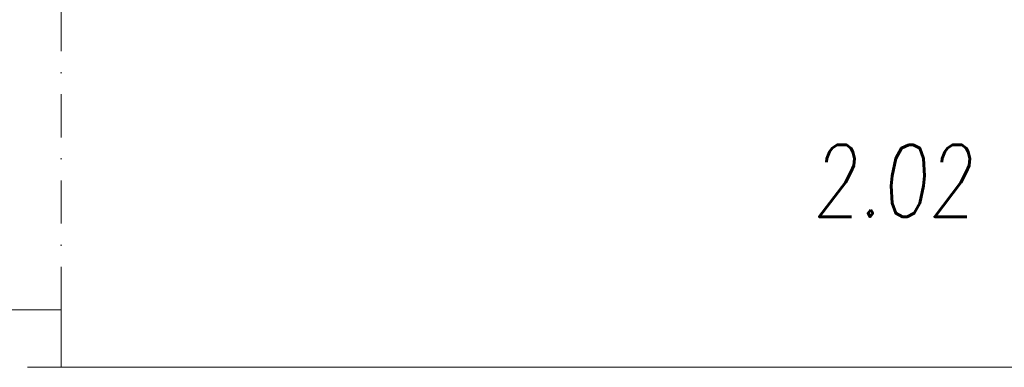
# Model space of a CAD drawing. Header units: millimetres. Extents: x 144573 to 336993, y 74252 to 247042.
# Tile 153 of 256: x 160067 to 163496, y 191255 to 192465. Entities that reach past the tile are written whole.
import ezdxf

# ---------------------------------------------------------------- set-up
doc = ezdxf.new("R2010")
doc.units = ezdxf.units.MM
doc.linetypes.add('CK_Čerchovaná 50', pattern=[6, 3, -1.5, 0, -1.5])
doc.linetypes.add('ČERCHOVANÁ', pattern=[25.4, 12.7, -6.35, 0, -6.35])
for name, color, linetype, lineweight in [('OSY', 255, 'Continuous', 0), ('POPIS2', 255, 'Continuous', 0), ('TENKA', 255, 'Continuous', 0), ('ŽB', 255, 'Continuous', 0)]:
    doc.layers.add(name, color=color, linetype=linetype, lineweight=lineweight)
doc.styles.add('CS-ROMANS', font='romans.shx', dxfattribs={"width": 0.75, "oblique": 5})

msp = doc.modelspace()

# ---------------------------------------------------------------- linework, layer by layer
at = {"layer": 'OSY', "linetype": 'ČERCHOVANÁ', "ltscale": 25}
msp.add_line((173748.036, 191255.259), (146109.064, 191255.259), dxfattribs=at)
at = {"layer": 'TENKA', "linetype": 'CK_Čerchovaná 50', "ltscale": 50}
msp.add_line((160211.48, 191455.259), (160211.48, 195755.259), dxfattribs=at)
at = {"layer": 'ŽB'}
for p, q in [((159811.48, 191455.259), (160211.48, 191455.259)), ((160211.48, 191255.259), (160211.48, 191455.259)), ((160211.48, 191255.259), (164061.48, 191255.259))]:
    msp.add_line(p, q, dxfattribs=at)

# ---------------------------------------------------------------- texts
at = {"layer": 'POPIS2', "ltscale": 15, "style": 'CS-ROMANS', "oblique": 5, "width": 0.75}
msp.add_text('2.02', height=250, dxfattribs=at).set_placement((162827.519, 191779.409))

doc.saveas('drawing.dxf')
